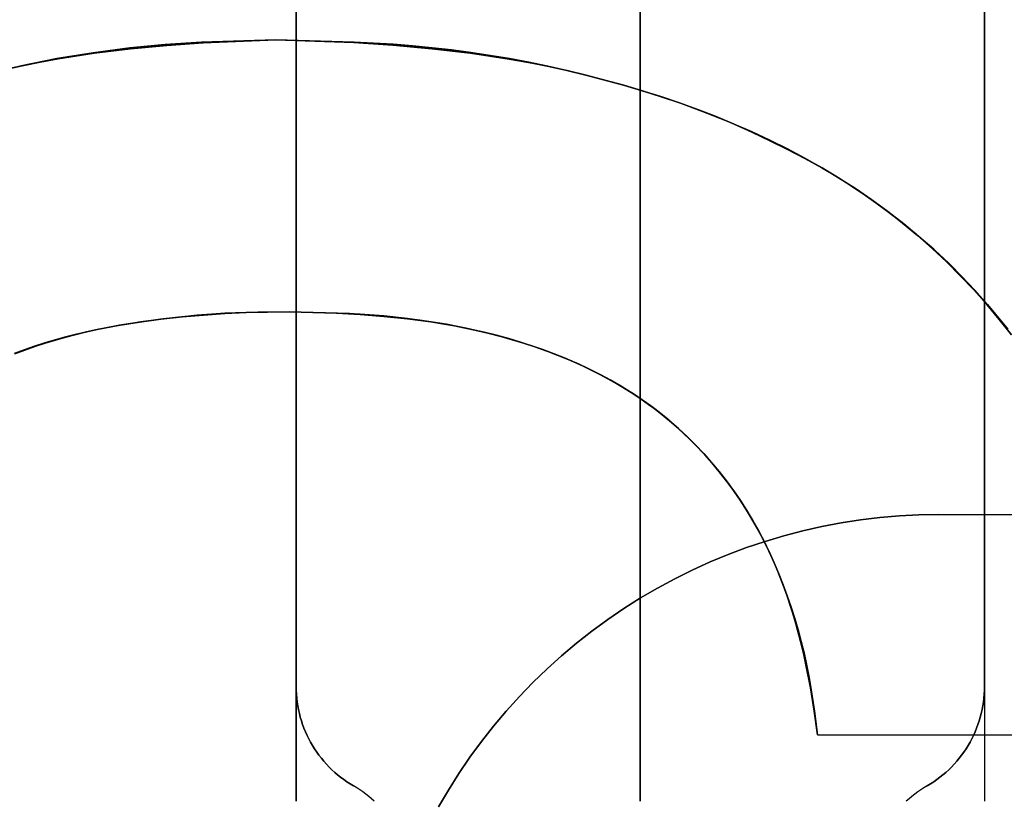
# Model space of a CAD drawing. Header units: millimetres. Extents: x -88 to 88, y -12 to 103.
# Tile 162 of 256: x -46.892 to -46.034, y 9.035 to 9.716. Entities that reach past the tile are written whole.
import ezdxf

# ---------------------------------------------------------------- set-up
doc = ezdxf.new("R2010")
doc.units = ezdxf.units.MM
doc.layers.add('Default', color=7, linetype='Continuous', true_color=0x000000)
doc.layers.add('TOP', color=7, linetype='Continuous', true_color=0xc80000)

msp = doc.modelspace()

# ---------------------------------------------------------------- linework, layer by layer
at = {"layer": 'Default', "color": 254, "true_color": 0xcad1ee}
for points in [[(-46.65118, 9.13519), (-46.65118, 11.23519)], [(-46.65118, 9.13519), (-46.65118, 11.23519)], [(-46.65118, 9.13519), (-46.65118, 11.23519)], [(-46.65118, 11.23519), (-46.65118, 9.03519)], [(-46.65118, 9.03519), (-46.65118, 11.23519)], [(-46.65118, 11.23519), (-46.65118, 9.03519)], [(-46.35118, 11.23519), (-46.35118, 9.03519)], [(-46.35118, 11.23519), (-46.35118, 9.03519)], [(-46.05118, 11.23519), (-46.05118, 9.13519)], [(-46.05118, 11.23519), (-46.05118, 9.13519)], [(-46.05118, 9.13519), (-46.05118, 11.23519)], [(-46.05118, 11.23519), (-46.05118, 9.03519)], [(-46.05118, 11.23519), (-46.05118, 9.03519)], [(-46.05118, 11.23519), (-46.05118, 9.03519)], [(-46.35118, 9.03519), (-46.35118, 9.93519)], [(-46.35118, 9.03519), (-46.35118, 9.93519)], [(-46.52701, 9.03024), (-46.51839, 9.04498), (-46.50927, 9.05941), (-46.49966, 9.07353), (-46.48958, 9.08731), (-46.47903, 9.10073), (-46.46803, 9.11379), (-46.4566, 9.12646), (-46.44473, 9.13874), (-46.43245, 9.15061), (-46.41978, 9.16204), (-46.40672, 9.17304), (-46.3933, 9.18359), (-46.37952, 9.19367), (-46.3654, 9.20328), (-46.35097, 9.2124), (-46.33623, 9.22102), (-46.32121, 9.22913), (-46.30592, 9.23672), (-46.29038, 9.24379), (-46.2746, 9.25033), (-46.25862, 9.25632), (-46.24243, 9.26176), (-46.22608, 9.26665), (-46.20956, 9.27097), (-46.19291, 9.27473), (-46.17613, 9.27792), (-46.15926, 9.28053), (-46.14231, 9.28257), (-46.1253, 9.28402), (-46.10825, 9.2849), (-46.09118, 9.28519)], [(-46.52701, 9.03024), (-46.51839, 9.04498), (-46.50927, 9.05941), (-46.49966, 9.07353), (-46.48958, 9.08731), (-46.47903, 9.10073), (-46.46803, 9.11379), (-46.4566, 9.12646), (-46.44473, 9.13874), (-46.43245, 9.15061), (-46.41978, 9.16204), (-46.40672, 9.17304), (-46.3933, 9.18359), (-46.37952, 9.19367), (-46.3654, 9.20328), (-46.35097, 9.2124), (-46.33623, 9.22102), (-46.32121, 9.22913), (-46.30592, 9.23672), (-46.29038, 9.24379), (-46.2746, 9.25033), (-46.25862, 9.25632), (-46.24243, 9.26176), (-46.22608, 9.26665), (-46.20956, 9.27097), (-46.19291, 9.27473), (-46.17613, 9.27792), (-46.15926, 9.28053), (-46.14231, 9.28257), (-46.1253, 9.28402), (-46.10825, 9.2849), (-46.09118, 9.28519)], [(-46.09118, 9.28519), (-46.10825, 9.2849), (-46.1253, 9.28402), (-46.14231, 9.28257), (-46.15926, 9.28053), (-46.17613, 9.27792), (-46.19291, 9.27473), (-46.20956, 9.27097), (-46.22608, 9.26665), (-46.24243, 9.26176), (-46.25862, 9.25632), (-46.2746, 9.25033), (-46.29038, 9.24379), (-46.30592, 9.23672), (-46.32121, 9.22913), (-46.33623, 9.22102), (-46.35097, 9.2124), (-46.3654, 9.20328), (-46.37952, 9.19367), (-46.3933, 9.18359), (-46.40672, 9.17304), (-46.41978, 9.16204), (-46.43245, 9.15061), (-46.44473, 9.13874), (-46.4566, 9.12646), (-46.46803, 9.11379), (-46.47903, 9.10073), (-46.48958, 9.08731), (-46.49966, 9.07353), (-46.50927, 9.05941), (-46.51839, 9.04498), (-46.52701, 9.03024)], [(-46.09118, 9.28519), (-43.39118, 9.28519)], [(-46.09118, 9.28519), (-43.39118, 9.28519)], [(-46.09118, 9.28519), (-43.39118, 9.28519)], [(-46.60118, 9.04858), (-46.60407, 9.05032), (-46.60691, 9.05216), (-46.60968, 9.05409), (-46.61239, 9.05611), (-46.61502, 9.05822), (-46.61759, 9.06042), (-46.62007, 9.06271), (-46.62248, 9.06508), (-46.62481, 9.06752), (-46.62705, 9.07005), (-46.62921, 9.07265), (-46.63128, 9.07532), (-46.63325, 9.07806), (-46.63514, 9.08087), (-46.63692, 9.08373), (-46.63861, 9.08666), (-46.6402, 9.08964), (-46.64169, 9.09267), (-46.64307, 9.09575), (-46.64435, 9.09888), (-46.64553, 9.10205), (-46.64659, 9.10525), (-46.64755, 9.10849), (-46.64839, 9.11176), (-46.64913, 9.11506), (-46.64975, 9.11838), (-46.65027, 9.12172), (-46.65066, 9.12507), (-46.65095, 9.12844), (-46.65112, 9.13181), (-46.65118, 9.13519)], [(-46.60118, 9.04858), (-46.60407, 9.05032), (-46.60691, 9.05216), (-46.60968, 9.05409), (-46.61239, 9.05611), (-46.61502, 9.05822), (-46.61759, 9.06042), (-46.62007, 9.06271), (-46.62248, 9.06508), (-46.62481, 9.06752), (-46.62705, 9.07005), (-46.62921, 9.07265), (-46.63128, 9.07532), (-46.63325, 9.07806), (-46.63514, 9.08087), (-46.63692, 9.08373), (-46.63861, 9.08666), (-46.6402, 9.08964), (-46.64169, 9.09267), (-46.64307, 9.09575), (-46.64435, 9.09888), (-46.64553, 9.10205), (-46.64659, 9.10525), (-46.64755, 9.10849), (-46.64839, 9.11176), (-46.64913, 9.11506), (-46.64975, 9.11838), (-46.65027, 9.12172), (-46.65066, 9.12507), (-46.65095, 9.12844), (-46.65112, 9.13181), (-46.65118, 9.13519)], [(-46.65118, 9.13519), (-46.65112, 9.13181), (-46.65095, 9.12844), (-46.65066, 9.12507), (-46.65027, 9.12172), (-46.64975, 9.11838), (-46.64913, 9.11506), (-46.64839, 9.11176), (-46.64755, 9.10849), (-46.64659, 9.10525), (-46.64553, 9.10205), (-46.64435, 9.09888), (-46.64307, 9.09575), (-46.64169, 9.09267), (-46.6402, 9.08964), (-46.63861, 9.08666), (-46.63692, 9.08373), (-46.63514, 9.08087), (-46.63325, 9.07806), (-46.63128, 9.07532), (-46.62921, 9.07265), (-46.62705, 9.07005), (-46.62481, 9.06752), (-46.62248, 9.06508), (-46.62007, 9.06271), (-46.61759, 9.06042), (-46.61502, 9.05822), (-46.61239, 9.05611), (-46.60968, 9.05409), (-46.60691, 9.05216), (-46.60407, 9.05032), (-46.60118, 9.04858)], [(-46.05118, 9.13519), (-46.05123, 9.13181), (-46.05141, 9.12844), (-46.05169, 9.12507), (-46.05209, 9.12172), (-46.0526, 9.11838), (-46.05322, 9.11506), (-46.05396, 9.11176), (-46.05481, 9.10849), (-46.05576, 9.10525), (-46.05683, 9.10205), (-46.058, 9.09888), (-46.05928, 9.09575), (-46.06067, 9.09267), (-46.06215, 9.08964), (-46.06374, 9.08666), (-46.06543, 9.08373), (-46.06722, 9.08087), (-46.0691, 9.07806), (-46.07108, 9.07532), (-46.07314, 9.07265), (-46.0753, 9.07005), (-46.07754, 9.06752), (-46.07987, 9.06508), (-46.08228, 9.06271), (-46.08477, 9.06042), (-46.08733, 9.05822), (-46.08997, 9.05611), (-46.09267, 9.05409), (-46.09544, 9.05216), (-46.09828, 9.05032), (-46.10118, 9.04858)], [(-46.05118, 9.13519), (-46.05123, 9.13181), (-46.05141, 9.12844), (-46.05169, 9.12507), (-46.05209, 9.12172), (-46.0526, 9.11838), (-46.05322, 9.11506), (-46.05396, 9.11176), (-46.05481, 9.10849), (-46.05576, 9.10525), (-46.05683, 9.10205), (-46.058, 9.09888), (-46.05928, 9.09575), (-46.06067, 9.09267), (-46.06215, 9.08964), (-46.06374, 9.08666), (-46.06543, 9.08373), (-46.06722, 9.08087), (-46.0691, 9.07806), (-46.07108, 9.07532), (-46.07314, 9.07265), (-46.0753, 9.07005), (-46.07754, 9.06752), (-46.07987, 9.06508), (-46.08228, 9.06271), (-46.08477, 9.06042), (-46.08733, 9.05822), (-46.08997, 9.05611), (-46.09267, 9.05409), (-46.09544, 9.05216), (-46.09828, 9.05032), (-46.10118, 9.04858)], [(-46.10118, 9.04858), (-46.09828, 9.05032), (-46.09544, 9.05216), (-46.09267, 9.05409), (-46.08997, 9.05611), (-46.08733, 9.05822), (-46.08477, 9.06042), (-46.08228, 9.06271), (-46.07987, 9.06508), (-46.07754, 9.06752), (-46.0753, 9.07005), (-46.07314, 9.07265), (-46.07108, 9.07532), (-46.0691, 9.07806), (-46.06722, 9.08087), (-46.06543, 9.08373), (-46.06374, 9.08666), (-46.06215, 9.08964), (-46.06067, 9.09267), (-46.05928, 9.09575), (-46.058, 9.09888), (-46.05683, 9.10205), (-46.05576, 9.10525), (-46.05481, 9.10849), (-46.05396, 9.11176), (-46.05322, 9.11506), (-46.0526, 9.11838), (-46.05209, 9.12172), (-46.05169, 9.12507), (-46.05141, 9.12844), (-46.05123, 9.13181), (-46.05118, 9.13519)], [(-46.58305, 9.03519), (-46.58545, 9.03735), (-46.58792, 9.03943), (-46.59045, 9.04143), (-46.59304, 9.04335), (-46.5957, 9.04518), (-46.59841, 9.04693), (-46.60118, 9.04858)], [(-46.58305, 9.03519), (-46.58545, 9.03735), (-46.58792, 9.03943), (-46.59045, 9.04143), (-46.59304, 9.04335), (-46.5957, 9.04518), (-46.59841, 9.04693), (-46.60118, 9.04858)], [(-46.58305, 9.03519), (-46.58545, 9.03735), (-46.58792, 9.03943), (-46.59045, 9.04143), (-46.59304, 9.04335), (-46.5957, 9.04518), (-46.59841, 9.04693), (-46.60118, 9.04858)], [(-46.10118, 9.04858), (-46.10395, 9.04693), (-46.10666, 9.04518), (-46.10931, 9.04335), (-46.11191, 9.04143), (-46.11444, 9.03943), (-46.11691, 9.03735), (-46.1193, 9.03519)], [(-46.10118, 9.04858), (-46.10395, 9.04693), (-46.10666, 9.04518), (-46.10931, 9.04335), (-46.11191, 9.04143), (-46.11444, 9.03943), (-46.11691, 9.03735), (-46.1193, 9.03519)], [(-46.10118, 9.04858), (-46.10395, 9.04693), (-46.10666, 9.04518), (-46.10931, 9.04335), (-46.11191, 9.04143), (-46.11444, 9.03943), (-46.11691, 9.03735), (-46.1193, 9.03519)]]:
    msp.add_lwpolyline(points, dxfattribs=at)
at = {"layer": 'Default', "color": 254, "true_color": 0xcad1ee, "extrusion": (1, 0, 0)}
for points in [[(9.28519, -3.07), (9.28519, -3.27)], [(9.13519, -4.485), (9.13519, -4.685)], [(9.13519, -4.485), (9.13519, -4.685)], [(9.13519, -4.685), (9.13519, -4.485)], [(9.04858, -4.685), (9.04858, -4.485)], [(9.04858, -4.485), (9.04858, -4.685)]]:
    msp.add_lwpolyline(points, dxfattribs=at)
at = {"layer": 'TOP', "color": 254, "true_color": 0xcad1ee}
for points in [[(-46.90965, 9.67192), (-46.88684, 9.67709), (-46.8639, 9.68168), (-46.84026, 9.6858), (-46.81652, 9.6893), (-46.7927, 9.69218), (-46.76883, 9.69444), (-46.74386, 9.69617), (-46.66881, 9.69897)], [(-46.66881, 9.69897), (-46.58666, 9.69624), (-46.55933, 9.69444), (-46.53348, 9.69208), (-46.5077, 9.68903), (-46.48201, 9.68529), (-46.45643, 9.68086), (-46.43225, 9.67601), (-46.4082, 9.67054), (-46.38429, 9.66447), (-46.36053, 9.65781), (-46.33786, 9.65086), (-46.31538, 9.6433), (-46.29315, 9.63508), (-46.28214, 9.63069), (-46.27121, 9.62612), (-46.2503, 9.61673), (-46.22964, 9.60677), (-46.20971, 9.59661), (-46.19986, 9.59129), (-46.19013, 9.58578), (-46.18079, 9.58021), (-46.17158, 9.57443), (-46.16248, 9.56846), (-46.1535, 9.56232), (-46.13599, 9.54966), (-46.11893, 9.53639), (-46.1108, 9.52973), (-46.1028, 9.52292), (-46.09494, 9.51595), (-46.08723, 9.50882), (-46.07971, 9.50152), (-46.07234, 9.49407), (-46.05801, 9.47877), (-46.04412, 9.46297), (-46.03739, 9.45489), (-46.03085, 9.44667)], [(-46.65729, 9.4619), (-46.68467, 9.46159), (-46.71203, 9.46066), (-46.72481, 9.45986), (-46.73758, 9.45881), (-46.76306, 9.45613), (-46.78679, 9.45302), (-46.79861, 9.45119), (-46.8104, 9.44914), (-46.82128, 9.44701), (-46.83211, 9.44467), (-46.8429, 9.44208), (-46.85361, 9.43926), (-46.86359, 9.43638), (-46.8735, 9.43329), (-46.88334, 9.42999), (-46.89313, 9.4265)], [(-46.19672, 9.09311), (-46.19956, 9.11517), (-46.20289, 9.13715), (-46.20479, 9.14762), (-46.20693, 9.15804), (-46.20931, 9.16841), (-46.21195, 9.17872), (-46.21471, 9.18849), (-46.2177, 9.1982), (-46.2209, 9.20784), (-46.22429, 9.21741), (-46.22771, 9.22648), (-46.2313, 9.23548), (-46.23509, 9.2444), (-46.23911, 9.25322), (-46.24321, 9.26162), (-46.24752, 9.26991), (-46.25206, 9.27809), (-46.25681, 9.28615), (-46.26164, 9.29387), (-46.26668, 9.30146), (-46.27193, 9.3089), (-46.27739, 9.31619), (-46.28307, 9.32333), (-46.28895, 9.3303), (-46.29502, 9.33711), (-46.30126, 9.34377), (-46.3076, 9.35021), (-46.31409, 9.35648), (-46.32076, 9.36257), (-46.3276, 9.36846), (-46.33476, 9.37425), (-46.34209, 9.37981), (-46.34959, 9.38515), (-46.35724, 9.39028), (-46.36527, 9.39535), (-46.37344, 9.40019), (-46.38174, 9.40481), (-46.39016, 9.40921), (-46.39906, 9.41357), (-46.40807, 9.41769), (-46.41718, 9.42159), (-46.42638, 9.42526), (-46.43615, 9.4289), (-46.44599, 9.4323), (-46.45591, 9.43548), (-46.4659, 9.43843), (-46.47652, 9.44133), (-46.48719, 9.44401), (-46.49793, 9.44647), (-46.5087, 9.44872), (-46.52017, 9.45091), (-46.53168, 9.45288), (-46.54322, 9.45462), (-46.5548, 9.45613), (-46.56722, 9.4575), (-46.57966, 9.45863), (-46.6046, 9.46025), (-46.65729, 9.4619)], [(-46.19672, 9.09311), (-45.90696, 9.09311)]]:
    msp.add_lwpolyline(points, dxfattribs=at)
at = {"layer": 'TOP', "color": 254, "true_color": 0xcad1ee, "extrusion": (1, -1.64311e-15, 3.33259e-08)}
msp.add_lwpolyline([(9.69897, 13.30705), (9.69897, 13.00677)], dxfattribs=at)
at = {"layer": 'TOP', "color": 254, "true_color": 0xcad1ee, "extrusion": (1, 0, 0)}
for points in [[(9.69869, 13.00703), (9.46189, 12.99862)], [(9.69444, 13.00417), (9.69444, 13.30445)], [(9.69444, 13.0092), (9.69444, 13.30947)], [(9.68168, 13.00144), (9.68168, 13.30172)], [(9.68086, 13.0112), (9.68086, 13.31147)], [(9.65781, 13.01271), (9.65781, 13.31299)], [(9.62612, 13.01372), (9.62612, 13.314)], [(9.60677, 13.01403), (9.60677, 13.3143)], [(9.58578, 13.01419), (9.58578, 13.31447)], [(9.56232, 13.01423), (9.56232, 13.3145)], [(9.53639, 13.01412), (9.53639, 13.3144)], [(9.50882, 13.01389), (9.50882, 13.31416)], [(9.47877, 13.01352), (9.47877, 13.3138)], [(9.46066, 12.99725), (9.46066, 13.29753)], [(9.46025, 12.99982), (9.46025, 13.3001)], [(9.45613, 12.99587), (9.45613, 13.29615)], [(9.45613, 13.00086), (9.45613, 13.30114)], [(9.44914, 12.99448), (9.44914, 13.29476)], [(9.44872, 13.00172), (9.44872, 13.30199)], [(9.43926, 12.9931), (9.43926, 13.29337)], [(9.43843, 13.00238), (9.43843, 13.30266)], [(9.42526, 13.00286), (9.42526, 13.30313)], [(9.40921, 13.00315), (9.40921, 13.30343)], [(9.39028, 13.00326), (9.39028, 13.30354)], [(9.36846, 13.0032), (9.36846, 13.30347)], [(9.34377, 13.00295), (9.34377, 13.30323)], [(9.31619, 13.00254), (9.31619, 13.30281)], [(9.28615, 13.00196), (9.28615, 13.30223)], [(9.25322, 13.00121), (9.25322, 13.30148)], [(9.21741, 13.00029), (9.21741, 13.30056)], [(9.17872, 12.99919), (9.17872, 13.29947)], [(9.13715, 12.99793), (9.13715, 13.29821)], [(9.09311, 12.99997), (9.09311, 13.30024)]]:
    msp.add_lwpolyline(points, dxfattribs=at)
at = {"layer": 'TOP', "color": 254, "true_color": 0xcad1ee, "extrusion": (1, -1.64368e-15, 3.33276e-08)}
msp.add_lwpolyline([(9.4619, 13.2989), (9.4619, 12.99863)], dxfattribs=at)
at = {"layer": 'TOP', "color": 254, "true_color": 0xcad1ee, "extrusion": (1, -1.31548e-15, 3.33883e-08)}
msp.add_lwpolyline([(9.09311, 13.2968), (9.09311, 12.99653)], dxfattribs=at)
at = {"layer": 'TOP', "color": 254, "true_color": 0xcad1ee, "extrusion": (-9.35255e-08, 1, -2.21663e-09)}
msp.add_lwpolyline([(45.90696, 13.0034), (46.19672, 12.99653)], dxfattribs=at)
at = {"layer": 'TOP', "color": 254, "true_color": 0xcad1ee, "extrusion": (-7.13979e-08, 1, -1.69193e-09)}
msp.add_lwpolyline([(45.90696, 13.30367), (46.19672, 13.2968)], dxfattribs=at)
at = {"layer": 'TOP', "color": 254, "true_color": 0xcad1ee}
for points in [[(-46.92165, 9.66896, 12.99962), (-46.8909, 9.67622, 13.0006), (-46.85981, 9.68245, 13.00156), (-46.82832, 9.68764, 13.0025), (-46.79635, 9.69178, 13.00341), (-46.76535, 9.69471, 13.00426), (-46.7338, 9.69671, 13.00511), (-46.66881, 9.69897, 13.00677)], [(-46.66881, 9.69897, 13.30705), (-46.73377, 9.69671, 13.30538), (-46.76526, 9.69471, 13.30454), (-46.7962, 9.6918, 13.30369), (-46.8282, 9.68766, 13.30278), (-46.8597, 9.68247, 13.30184), (-46.89078, 9.67624, 13.30089), (-46.92152, 9.66899, 13.2999)], [(-46.90555, 9.67285, 13.30042), (-46.89001, 9.67628, 13.30092), (-46.8744, 9.6794, 13.30141), (-46.85873, 9.68224, 13.30188), (-46.82724, 9.6871, 13.30282), (-46.7956, 9.69099, 13.30372), (-46.76388, 9.69401, 13.30459), (-46.73213, 9.69627, 13.30543), (-46.66881, 9.69897, 13.30705)], [(-46.66881, 9.69897, 13.00677), (-46.73227, 9.69628, 13.00515), (-46.76398, 9.69403, 13.00431), (-46.79563, 9.69103, 13.00344), (-46.82719, 9.68715, 13.00254), (-46.85864, 9.68228, 13.00161), (-46.87431, 9.67944, 13.00113), (-46.88994, 9.67631, 13.00064), (-46.90552, 9.67287, 13.00015)], [(-46.66881, 9.69897, 13.30705), (-46.60085, 9.69641, 13.30859), (-46.56686, 9.69418, 13.30932), (-46.53293, 9.69113, 13.31003), (-46.49908, 9.68714, 13.3107), (-46.46536, 9.68207, 13.31132), (-46.44856, 9.67908, 13.31162), (-46.4318, 9.67578, 13.3119), (-46.4151, 9.67214, 13.31217), (-46.39844, 9.66814, 13.31243), (-46.36576, 9.65935, 13.3129), (-46.34948, 9.65452, 13.31311), (-46.33326, 9.64937, 13.31332), (-46.31712, 9.64391, 13.31351), (-46.30107, 9.63812, 13.31368), (-46.28515, 9.63198, 13.31384), (-46.26935, 9.6255, 13.31399), (-46.2537, 9.61866, 13.31412), (-46.23823, 9.61145, 13.31423), (-46.22293, 9.60385, 13.31433), (-46.20784, 9.59586, 13.3144), (-46.19298, 9.58747, 13.31446), (-46.17835, 9.57867, 13.31449), (-46.16398, 9.56944, 13.3145), (-46.14988, 9.55978, 13.3145), (-46.13609, 9.54969, 13.31447), (-46.12263, 9.5392, 13.31441), (-46.10951, 9.5283, 13.31434), (-46.09673, 9.51702, 13.31424), (-46.08431, 9.50536, 13.31412), (-46.07224, 9.49334, 13.31398), (-46.06054, 9.48096, 13.31382), (-46.04922, 9.46824, 13.31363), (-46.03829, 9.45519, 13.31343), (-46.02774, 9.44181, 13.3132)], [(-46.66881, 9.69897, 13.00677), (-46.60069, 9.69688, 13.00831), (-46.56669, 9.69496, 13.00904), (-46.54972, 9.69363, 13.0094), (-46.53277, 9.692, 13.00975), (-46.51584, 9.69006, 13.01008), (-46.49895, 9.68783, 13.01041), (-46.4821, 9.68529, 13.01073), (-46.46529, 9.68246, 13.01104), (-46.44854, 9.67933, 13.01134), (-46.43184, 9.67591, 13.01162), (-46.41521, 9.6722, 13.0119), (-46.39864, 9.66819, 13.01216), (-46.3657, 9.65932, 13.01264), (-46.34934, 9.65446, 13.01286), (-46.33307, 9.64931, 13.01307), (-46.3169, 9.64383, 13.01326), (-46.30085, 9.63802, 13.01344), (-46.28495, 9.63183, 13.0136), (-46.2692, 9.62525, 13.01374), (-46.25363, 9.61828, 13.01387), (-46.2229, 9.60341, 13.01406), (-46.20774, 9.59556, 13.01414), (-46.1928, 9.58729, 13.01419), (-46.17814, 9.57852, 13.01422), (-46.16375, 9.56929, 13.01423), (-46.14965, 9.55962, 13.01422), (-46.13547, 9.54928, 13.01419), (-46.12169, 9.53864, 13.01414), (-46.10835, 9.52769, 13.01406), (-46.09545, 9.51642, 13.01396), (-46.08918, 9.51065, 13.01391), (-46.08304, 9.50479, 13.01385), (-46.07111, 9.49282, 13.01371), (-46.05962, 9.48057, 13.01355), (-46.04851, 9.46809, 13.01337), (-46.0374, 9.45489, 13.01316), (-46.03203, 9.44818, 13.01305)], [(-46.03197, 9.44811, 13.31332), (-46.03734, 9.45482, 13.31343), (-46.04844, 9.46801, 13.31364), (-46.05954, 9.48048, 13.31382), (-46.07103, 9.49273, 13.31398), (-46.08294, 9.50469, 13.31412), (-46.08908, 9.51055, 13.31418), (-46.09534, 9.51632, 13.31424), (-46.10823, 9.52759, 13.31433), (-46.12155, 9.53853, 13.31441), (-46.13531, 9.54917, 13.31446), (-46.14948, 9.5595, 13.3145), (-46.16358, 9.56918, 13.31451), (-46.17797, 9.57842, 13.31449), (-46.19265, 9.5872, 13.31446), (-46.2076, 9.59549, 13.31441), (-46.22277, 9.60335, 13.31434), (-46.25352, 9.61823, 13.31414), (-46.26909, 9.6252, 13.31402), (-46.28484, 9.63179, 13.31387), (-46.30075, 9.63798, 13.31371), (-46.3168, 9.6438, 13.31354), (-46.33297, 9.64927, 13.31335), (-46.34924, 9.65443, 13.31314), (-46.3656, 9.6593, 13.31292), (-46.39854, 9.66817, 13.31244), (-46.41512, 9.67218, 13.31217), (-46.43176, 9.6759, 13.3119), (-46.44846, 9.67932, 13.31161), (-46.46522, 9.68245, 13.31132), (-46.48203, 9.68528, 13.31101), (-46.49888, 9.68782, 13.31069), (-46.51578, 9.69005, 13.31036), (-46.53271, 9.692, 13.31002), (-46.54967, 9.69362, 13.30968), (-46.56665, 9.69495, 13.30932), (-46.60066, 9.69688, 13.30859), (-46.66881, 9.69897, 13.30705)], [(-46.0277, 9.44171, 13.01293), (-46.03825, 9.4551, 13.01315), (-46.0492, 9.46817, 13.01336), (-46.06053, 9.48091, 13.01354), (-46.07224, 9.49331, 13.0137), (-46.08431, 9.50535, 13.01384), (-46.09674, 9.51702, 13.01396), (-46.10951, 9.52831, 13.01406), (-46.12262, 9.5392, 13.01414), (-46.13606, 9.54968, 13.01419), (-46.14982, 9.55974, 13.01422), (-46.16392, 9.56939, 13.01423), (-46.17829, 9.57862, 13.01422), (-46.19292, 9.58742, 13.01418), (-46.20779, 9.59581, 13.01413), (-46.22288, 9.6038, 13.01405), (-46.23818, 9.6114, 13.01396), (-46.25366, 9.61862, 13.01384), (-46.26931, 9.62547, 13.01372), (-46.28511, 9.63195, 13.01357), (-46.30104, 9.63809, 13.01341), (-46.31708, 9.64389, 13.01323), (-46.33323, 9.64936, 13.01304), (-46.34945, 9.6545, 13.01284), (-46.36573, 9.65934, 13.01262), (-46.39839, 9.66813, 13.01215), (-46.41499, 9.67211, 13.0119), (-46.43166, 9.67574, 13.01163), (-46.4484, 9.67903, 13.01135), (-46.46521, 9.68201, 13.01105), (-46.49897, 9.68709, 13.01042), (-46.5329, 9.69109, 13.00975), (-46.56691, 9.69415, 13.00905), (-46.60094, 9.6964, 13.00831), (-46.66881, 9.69897, 13.00677)], [(-46.65729, 9.4619, 13.2989), (-46.69259, 9.46114, 13.29803), (-46.71085, 9.46033, 13.29756), (-46.72941, 9.45916, 13.29707), (-46.74819, 9.4576, 13.29657), (-46.76711, 9.4556, 13.29604), (-46.7861, 9.45311, 13.29549), (-46.80507, 9.45009, 13.29493), (-46.82395, 9.44649, 13.29435), (-46.83333, 9.44446, 13.29405), (-46.84266, 9.44227, 13.29375), (-46.85193, 9.43991, 13.29344), (-46.86112, 9.43738, 13.29313), (-46.87023, 9.43468, 13.29281), (-46.87925, 9.43179, 13.29249), (-46.88817, 9.42871, 13.29217), (-46.89698, 9.42544, 13.29184)], [(-46.65729, 9.4619, 12.99863), (-46.69473, 9.46135, 12.9977), (-46.71343, 9.46057, 12.99722), (-46.7321, 9.45929, 12.99672), (-46.75074, 9.45752, 12.99622), (-46.76934, 9.45537, 12.9957), (-46.78788, 9.45285, 12.99516), (-46.80635, 9.44987, 12.99461), (-46.81555, 9.44816, 12.99433), (-46.82472, 9.44628, 12.99404), (-46.83385, 9.44425, 12.99375), (-46.84294, 9.44204, 12.99345), (-46.85199, 9.43967, 12.99315), (-46.861, 9.43713, 12.99284), (-46.86995, 9.43442, 12.99253), (-46.87884, 9.43153, 12.99222), (-46.88769, 9.42848, 12.9919), (-46.89648, 9.42526, 12.99157)], [(-46.89648, 9.42526, 13.29185), (-46.88769, 9.42848, 13.29217), (-46.87885, 9.43153, 13.2925), (-46.86995, 9.43442, 13.29281), (-46.861, 9.43713, 13.29312), (-46.852, 9.43967, 13.29343), (-46.84295, 9.44204, 13.29373), (-46.83386, 9.44425, 13.29402), (-46.82472, 9.44628, 13.29432), (-46.81556, 9.44815, 13.2946), (-46.80636, 9.44987, 13.29488), (-46.78789, 9.45285, 13.29544), (-46.76934, 9.45537, 13.29597), (-46.75074, 9.45752, 13.29649), (-46.7321, 9.45929, 13.297), (-46.71343, 9.46057, 13.29749), (-46.69473, 9.46135, 13.29797), (-46.65729, 9.4619, 13.2989)], [(-46.8963, 9.42577, 12.99159), (-46.88752, 9.42902, 12.99192), (-46.87868, 9.43206, 12.99224), (-46.86976, 9.4349, 12.99255), (-46.86079, 9.43754, 12.99286), (-46.85178, 9.44, 12.99317), (-46.84272, 9.44229, 12.99347), (-46.82452, 9.44638, 12.99405), (-46.80626, 9.44988, 12.99462), (-46.7877, 9.4529, 12.99517), (-46.76914, 9.4554, 12.99571), (-46.75058, 9.45743, 12.99623), (-46.73199, 9.45903, 12.99673), (-46.71338, 9.46024, 12.99722), (-46.69473, 9.46109, 12.9977), (-46.65729, 9.4619, 12.99863)], [(-46.19672, 9.09311, 13.2968), (-46.19952, 9.11361, 13.29747), (-46.20284, 9.13401, 13.29811), (-46.20677, 9.15426, 13.29874), (-46.209, 9.16433, 13.29904), (-46.21141, 9.17436, 13.29934), (-46.21402, 9.18433, 13.29963), (-46.21684, 9.19426, 13.29992), (-46.21988, 9.20413, 13.3002), (-46.22315, 9.21394, 13.30047), (-46.22667, 9.22369, 13.30073), (-46.23044, 9.23337, 13.30098), (-46.23447, 9.24299, 13.30123), (-46.23879, 9.25253, 13.30147), (-46.24331, 9.26182, 13.30169), (-46.24811, 9.27098, 13.3019), (-46.25318, 9.27999, 13.3021), (-46.25852, 9.28885, 13.30229), (-46.26411, 9.29754, 13.30246), (-46.26997, 9.30607, 13.30263), (-46.27609, 9.31441, 13.30278), (-46.28246, 9.32256, 13.30292), (-46.28907, 9.33051, 13.30304), (-46.29594, 9.33826, 13.30315), (-46.30304, 9.34578, 13.30325), (-46.31038, 9.35307, 13.30333), (-46.31796, 9.36013, 13.3034), (-46.32576, 9.36694, 13.30346), (-46.3338, 9.37349, 13.3035), (-46.34205, 9.37978, 13.30353), (-46.35052, 9.38579, 13.30354), (-46.35916, 9.39152, 13.30354), (-46.36798, 9.39697, 13.30352), (-46.37696, 9.40215, 13.30349), (-46.38609, 9.40707, 13.30345), (-46.39535, 9.41173, 13.30339), (-46.40473, 9.41614, 13.30332), (-46.41423, 9.4203, 13.30324), (-46.42383, 9.42421, 13.30315), (-46.43352, 9.42789, 13.30305), (-46.44328, 9.43134, 13.30294), (-46.45311, 9.43457, 13.30282), (-46.46299, 9.43757, 13.30269), (-46.47292, 9.44037, 13.30256), (-46.48287, 9.44295, 13.30241), (-46.49284, 9.44533, 13.30226), (-46.50296, 9.44753, 13.30209), (-46.51312, 9.44952, 13.30192), (-46.52332, 9.45132, 13.30174), (-46.53355, 9.45294, 13.30155), (-46.55411, 9.45566, 13.30116), (-46.57474, 9.45778, 13.30074), (-46.59541, 9.45937, 13.3003), (-46.61608, 9.46053, 13.29984), (-46.65729, 9.4619, 13.2989)], [(-46.19672, 9.09311, 12.99653), (-46.19938, 9.11387, 12.9972), (-46.20243, 9.13439, 12.99785), (-46.20421, 9.14454, 12.99816), (-46.2062, 9.15461, 12.99847), (-46.2084, 9.16461, 12.99877), (-46.21084, 9.17452, 12.99907), (-46.21356, 9.18456, 12.99937), (-46.21653, 9.1945, 12.99965), (-46.21972, 9.20436, 12.99993), (-46.2231, 9.21413, 13.0002), (-46.22668, 9.22382, 13.00046), (-46.23045, 9.23342, 13.00071), (-46.23445, 9.24292, 13.00095), (-46.23869, 9.25231, 13.00119), (-46.24318, 9.26159, 13.00141), (-46.24795, 9.27074, 13.00162), (-46.25299, 9.27975, 13.00182), (-46.2583, 9.28862, 13.00201), (-46.26388, 9.29733, 13.00218), (-46.26975, 9.30588, 13.00235), (-46.2759, 9.31425, 13.0025), (-46.28234, 9.32244, 13.00264), (-46.28892, 9.33027, 13.00276), (-46.29574, 9.33792, 13.00288), (-46.30282, 9.34539, 13.00297), (-46.31013, 9.35269, 13.00306), (-46.31769, 9.3598, 13.00313), (-46.32551, 9.36668, 13.00318), (-46.3336, 9.37333, 13.00323), (-46.33775, 9.37655, 13.00324), (-46.34196, 9.37971, 13.00325), (-46.35041, 9.38572, 13.00326), (-46.35903, 9.39144, 13.00326), (-46.36782, 9.39689, 13.00325), (-46.37677, 9.40206, 13.00322), (-46.38587, 9.40698, 13.00318), (-46.3951, 9.41164, 13.00312), (-46.40447, 9.41604, 13.00305), (-46.41395, 9.4202, 13.00298), (-46.42354, 9.42412, 13.00289), (-46.43323, 9.42781, 13.00279), (-46.44301, 9.43127, 13.00268), (-46.45287, 9.4345, 13.00255), (-46.46279, 9.43752, 13.00242), (-46.47278, 9.44033, 13.00228), (-46.48281, 9.44293, 13.00214), (-46.49288, 9.44534, 13.00198), (-46.51314, 9.4496, 13.00164), (-46.53353, 9.45316, 13.00127), (-46.55403, 9.45602, 13.00088), (-46.57461, 9.4582, 13.00046), (-46.59524, 9.45972, 13.00002), (-46.61591, 9.46073, 12.99957), (-46.65729, 9.4619, 12.99863)], [(-46.65729, 9.4619, 13.2989), (-46.61591, 9.46073, 13.29985), (-46.59525, 9.45972, 13.3003), (-46.57462, 9.4582, 13.30074), (-46.55404, 9.45603, 13.30115), (-46.53355, 9.45316, 13.30155), (-46.51316, 9.4496, 13.30191), (-46.49291, 9.44534, 13.30225), (-46.48283, 9.44294, 13.30241), (-46.4728, 9.44034, 13.30256), (-46.46281, 9.43753, 13.3027), (-46.45289, 9.43451, 13.30283), (-46.44303, 9.43128, 13.30295), (-46.43325, 9.42782, 13.30306), (-46.42356, 9.42413, 13.30316), (-46.41397, 9.42021, 13.30325), (-46.40448, 9.41605, 13.30333), (-46.39512, 9.41165, 13.3034), (-46.38588, 9.40699, 13.30345), (-46.37678, 9.40207, 13.30349), (-46.36783, 9.39689, 13.30352), (-46.35904, 9.39144, 13.30354), (-46.35041, 9.38572, 13.30354), (-46.34196, 9.37971, 13.30353), (-46.33775, 9.37655, 13.30352), (-46.3336, 9.37333, 13.3035), (-46.32551, 9.36669, 13.30346), (-46.31769, 9.35981, 13.3034), (-46.31014, 9.3527, 13.30333), (-46.30283, 9.3454, 13.30325), (-46.29576, 9.33793, 13.30315), (-46.28893, 9.33028, 13.30304), (-46.28236, 9.32246, 13.30292), (-46.27591, 9.31427, 13.30278), (-46.26976, 9.3059, 13.30262), (-46.26389, 9.29735, 13.30246), (-46.25831, 9.28864, 13.30228), (-46.253, 9.27977, 13.30209), (-46.24796, 9.27075, 13.30189), (-46.24319, 9.2616, 13.30168), (-46.23869, 9.25233, 13.30146), (-46.23445, 9.24294, 13.30123), (-46.23046, 9.23343, 13.30099), (-46.22669, 9.22383, 13.30074), (-46.22311, 9.21414, 13.30048), (-46.21972, 9.20437, 13.30021), (-46.21654, 9.19452, 13.29993), (-46.21357, 9.18457, 13.29964), (-46.21084, 9.17454, 13.29935), (-46.20841, 9.16462, 13.29905), (-46.2062, 9.15463, 13.29875), (-46.20421, 9.14455, 13.29844), (-46.20243, 9.13439, 13.29812), (-46.19939, 9.11388, 13.29747), (-46.19672, 9.09311, 13.2968)], [(-46.65729, 9.4619, 12.99863), (-46.61588, 9.46055, 12.99957), (-46.59527, 9.45941, 13.00003), (-46.57472, 9.45783, 13.00046), (-46.55421, 9.45573, 13.00088), (-46.53373, 9.453, 13.00127), (-46.5235, 9.45138, 13.00146), (-46.51327, 9.44957, 13.00164), (-46.50304, 9.44755, 13.00181), (-46.49282, 9.44532, 13.00198), (-46.4828, 9.44293, 13.00213), (-46.47281, 9.44034, 13.00228), (-46.46288, 9.43755, 13.00242), (-46.45299, 9.43455, 13.00255), (-46.44317, 9.43134, 13.00267), (-46.43342, 9.4279, 13.00278), (-46.42375, 9.42423, 13.00288), (-46.41418, 9.42032, 13.00297), (-46.40471, 9.41618, 13.00305), (-46.39535, 9.41178, 13.00312), (-46.3861, 9.40712, 13.00317), (-46.37699, 9.4022, 13.00322), (-46.36802, 9.39701, 13.00325), (-46.35919, 9.39155, 13.00326), (-46.35052, 9.3858, 13.00326), (-46.34202, 9.37976, 13.00325), (-46.33375, 9.37346, 13.00323), (-46.32571, 9.3669, 13.00319), (-46.31789, 9.36009, 13.00313), (-46.31032, 9.35303, 13.00306), (-46.30298, 9.34574, 13.00298), (-46.29588, 9.33823, 13.00288), (-46.28903, 9.33049, 13.00277), (-46.28242, 9.32255, 13.00264), (-46.27606, 9.31441, 13.0025), (-46.26995, 9.30608, 13.00235), (-46.2641, 9.29756, 13.00219), (-46.25851, 9.28887, 13.00201), (-46.25318, 9.28001, 13.00183), (-46.24811, 9.27099, 13.00163), (-46.24331, 9.26182, 13.00141), (-46.23878, 9.25252, 13.00119), (-46.23451, 9.24305, 13.00096), (-46.2305, 9.23348, 13.00071), (-46.22674, 9.22382, 13.00046), (-46.22324, 9.21406, 13.0002), (-46.21997, 9.20423, 12.99992), (-46.21692, 9.19432, 12.99964), (-46.21409, 9.18435, 12.99936), (-46.21147, 9.17433, 12.99906), (-46.20904, 9.16425, 12.99876), (-46.2068, 9.15414, 12.99846), (-46.20284, 9.13383, 12.99783), (-46.19951, 9.11347, 12.99719), (-46.19672, 9.09311, 12.99653)]]:
    msp.add_polyline3d(points, dxfattribs=at)

doc.saveas('drawing.dxf')
